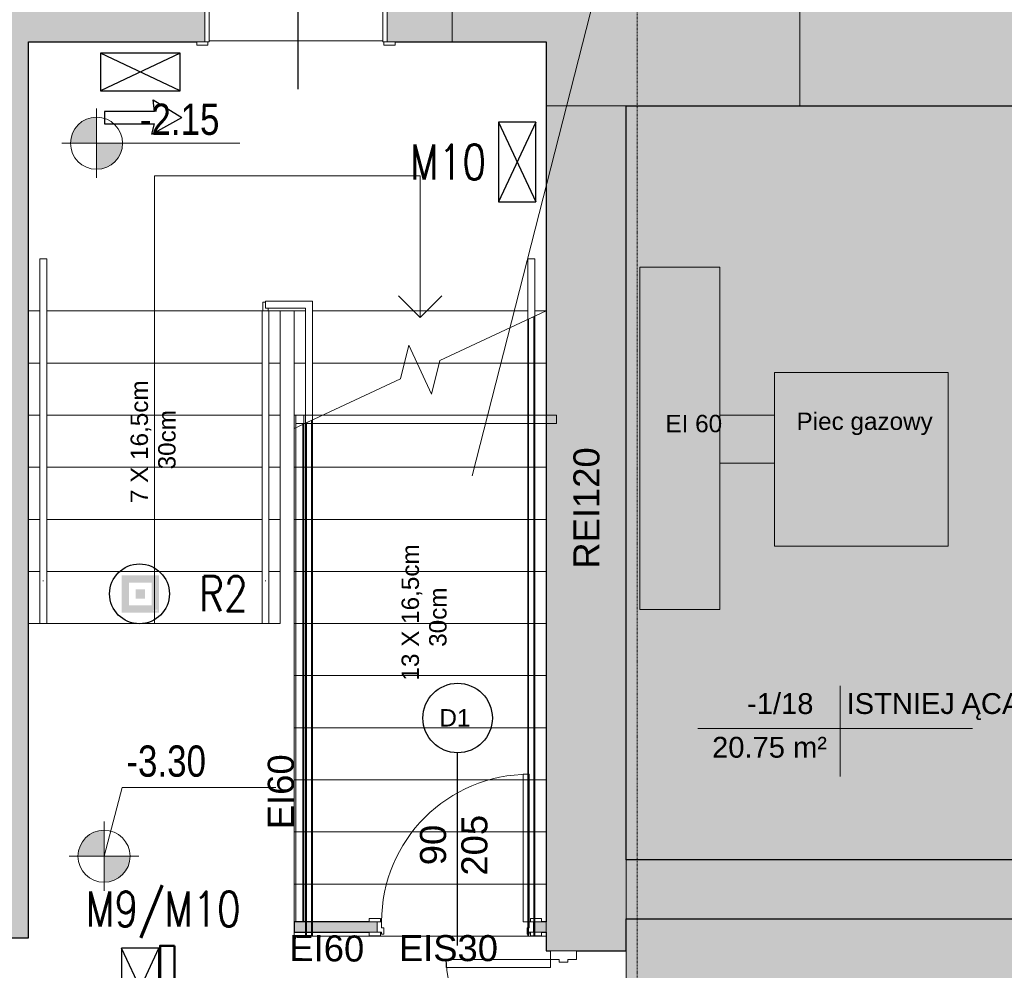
# Model space of a CAD drawing. Header units: centimetres. Extents: x 14504 to 44111, y -18976 to -7683.
# Tile 20 of 141: x 16492 to 17058, y -13295 to -12747. Entities that reach past the tile are written whole.
import ezdxf

# ---------------------------------------------------------------- set-up
doc = ezdxf.new("R2010")
doc.units = ezdxf.units.CM
doc.linetypes.add('Aligning Line 1_8_', pattern=[0.635, 0.3175, -0.3175])
doc.linetypes.add('Ponad', pattern=[0.396875, 0.238125, -0.15875])
for name, color, linetype, lineweight in [('A-AREA', 32, 'Continuous', 9), ('A-AREA-IDEN', 4, 'Continuous', 9), ('A-DETL', 6, 'Continuous', 9), ('A-DETL-GENF', 92, 'Continuous', 9), ('A-DETL-MEDM', 33, 'Continuous', 25), ('A-DETL-THIN', 151, 'Continuous', 9), ('A-DOOR', 31, 'Continuous', 9), ('A-DOOR-FRAM', 31, 'Continuous', 18), ('A-FLOR-HRAL', 11, 'Continuous', 9), ('A-FLOR-HRAL-MBND', 5, 'Ponad', 9), ('A-WALL', 4, 'Continuous', 9), ('A-WALL-PATT', 111, 'Continuous', 25), ('G-ANNO-DIMS', 111, 'Continuous', 9), ('G-ANNO-TEXT', 8, 'Continuous', 9), ('IE inst', 1, 'Continuous', 50), ('S-STRS', 31, 'Continuous', 9), ('S-STRS-ANNO', 31, 'Continuous', 9), ('S-STRS-MBND', 31, 'Ponad', 9)]:
    doc.layers.add(name, color=color, linetype=linetype, lineweight=lineweight)
doc.layers.add('IE SChem', color=7, linetype='Continuous')
doc.styles.add('Arial_1', font='arial.ttf', dxfattribs={"height": 12})
doc.styles.add('Arial_3', font='arial.ttf', dxfattribs={"width": 0.8, "height": 18})
doc.styles.add('Arial_4', font='arial.ttf', dxfattribs={"height": 10})
doc.styles.add('Arial_5', font='arial.ttf', dxfattribs={"height": 15})
doc.styles.get("Standard").update_dxf_attribs({"font": 'romans.shx', "width": 0.8, "height": 20})

# ---------------------------------------------------------------- blocks, each defined once
blk = doc.blocks.new('Drzwi-korytarz-niesymetryczne-wpuszczane - 1500 x 2100mm-592004-1_Poziom piwnicy')
at = {"layer": 'A-DOOR', "color": 84, "lineweight": 18}
for p, q in [((-75, 21.135), (-75, 111.135)), ((-75, 111.135), (-70.5, 111.135)), ((-70.5, 111.135), (-70.5, 21.135)), ((75, 81.135), (70.5, 81.135)), ((70.5, 81.135), (70.5, 21.135)), ((75, 21.135), (75, 81.135)), ((-70.5, 21.135), (-75, 21.135)), ((70.5, 21.135), (75, 21.135))]:
    blk.add_line(p, q, dxfattribs=at)
at = {"layer": 'A-DOOR', "color": 94}
for centre, radius, start, end in [((-75, 21.135), 90, 0, 90), ((75, 21.135), 60, 90, 180)]:
    blk.add_arc(centre, radius, start, end, dxfattribs=at)
at = {"layer": 'A-DOOR-FRAM', "color": 84}
for p, q in [((-75, 21.135), (-80, 21.135)), ((-80, 21.135), (-80, 6.135)), ((-75, 16.15875), (-75, 21.135)), ((75, 21.135), (75, 16.15875)), ((80, 21.135), (75, 21.135)), ((80, 6.135), (80, 21.135)), ((-73.4125, 16.15875), (-75, 16.15875)), ((-73.4125, 11.05625), (-73.4125, 16.15875)), ((75, 16.15875), (73.4125, 16.15875)), ((73.4125, 16.15875), (73.4125, 11.05625)), ((-80, 6.135), (-75, 6.135)), ((-75, 6.135), (-75, 11.05625)), ((-75, 11.05625), (-73.4125, 11.05625)), ((73.4125, 11.05625), (75, 11.05625)), ((75, 11.05625), (75, 6.135)), ((75, 6.135), (80, 6.135))]:
    blk.add_line(p, q, dxfattribs=at)
blk = doc.blocks.new('Drzwi-wewnętrzne-jednoskrzydłowe-dwupanelowe-drewniane - 900 x 2100mm-V5-1_Poziom piwnicy')
at = {"layer": 'A-DOOR', "color": 84, "lineweight": 18}
for p, q in [((42.5, 87.68), (39, 87.68)), ((39, 87.68), (39, 2.68)), ((42.5, 2.68), (42.5, 87.68)), ((39, 2.68), (42.5, 2.68))]:
    blk.add_line(p, q, dxfattribs=at)
at = {"layer": 'A-DOOR', "color": 94}
for p, q in [((-43.14, 4.68), (-49.64, 4.68)), ((-49.64, 4.68), (-49.64, 2.68)), ((-49.64, 2.68), (-43.14, 2.68)), ((-43.14, 2.68), (-43.14, 4.68)), ((49.63, 4.68), (43.13, 4.68)), ((43.13, 4.68), (43.13, 2.68)), ((43.13, 2.68), (49.63, 2.68)), ((49.63, 2.68), (49.63, 4.68)), ((-43.14, -3.32), (-49.64, -3.32)), ((-49.64, -3.32), (-49.64, -5.32)), ((-49.64, -5.32), (-43.14, -5.32)), ((-43.14, -5.32), (-43.14, -3.32)), ((49.63, -3.32), (43.13, -3.32)), ((43.13, -3.32), (43.13, -5.32)), ((43.13, -5.32), (49.63, -5.32)), ((49.63, -5.32), (49.63, -3.32))]:
    blk.add_line(p, q, dxfattribs=at)
blk.add_arc((42.5, 2.68), 85, 90, 180, dxfattribs=at)
at = {"layer": 'A-DOOR-FRAM', "color": 84}
for p, q in [((-42.5, 2.68), (-45, 2.68)), ((-45, 2.68), (-45, -3.32)), ((-42.5, -0.82), (-42.5, 2.68)), ((42.5, 2.68), (42.5, -0.82)), ((45, 2.68), (42.5, 2.68)), ((45, -3.32), (45, 2.68)), ((-45, -3.32), (-42.5, -3.32)), ((-41.23, -0.82), (-42.5, -0.82)), ((-42.5, -3.32), (-42.5, -4.31)), ((-42.5, -4.31), (-41.23, -4.31)), ((-41.23, -4.31), (-41.23, -0.82)), ((42.5, -0.82), (41.23, -0.82)), ((41.23, -0.82), (41.23, -4.31)), ((41.23, -4.31), (42.5, -4.31)), ((42.5, -4.31), (42.5, -3.32)), ((42.5, -3.32), (45, -3.32))]:
    blk.add_line(p, q, dxfattribs=at)
blk = doc.blocks.new('Drzwi-wewnętrzne-jednoskrzydłowe-dwupanelowe-drewniane - 1000 x 2100mm-709013-1_Poziom piwnicy')
at = {"layer": 'A-DOOR', "color": 94}
for p, q in [((-57.135, 36.3175), (-50.635, 36.3175)), ((-57.135, 34.3175), (-57.135, 36.3175)), ((-50.635, 34.3175), (-57.135, 34.3175)), ((-50.635, 36.3175), (-50.635, 34.3175)), ((50.635, 36.3175), (57.135, 36.3175)), ((50.635, 34.3175), (50.635, 36.3175)), ((57.135, 34.3175), (50.635, 34.3175)), ((57.135, 36.3175), (57.135, 34.3175)), ((-57.135, -33.6825), (-50.635, -33.6825)), ((-57.135, -35.6825), (-57.135, -33.6825)), ((-50.635, -33.6825), (-50.635, -35.6825)), ((50.635, -33.6825), (57.135, -33.6825)), ((50.635, -35.6825), (50.635, -33.6825)), ((57.135, -33.6825), (57.135, -35.6825)), ((-50.635, -35.6825), (-57.135, -35.6825)), ((57.135, -35.6825), (50.635, -35.6825))]:
    blk.add_line(p, q, dxfattribs=at)
at = {"layer": 'A-DOOR', "color": 84, "lineweight": 18}
for p, q in [((46.5, -33.6825), (50, -33.6825)), ((46.5, -133.6825), (46.5, -33.6825)), ((50, -33.6825), (50, -133.6825)), ((50, -133.6825), (46.5, -133.6825))]:
    blk.add_line(p, q, dxfattribs=at)
at = {"layer": 'A-DOOR', "color": 94}
blk.add_arc((50, -33.6825), 100, 180, 270, dxfattribs=at)
at = {"layer": 'A-DOOR-FRAM', "color": 84}
for p, q in [((-52.5, 34.3175), (-50, 34.3175)), ((-52.5, -33.6825), (-52.5, 34.3175)), ((-50, 34.3175), (-50, -26.69)), ((50, 34.3175), (52.5, 34.3175)), ((50, -26.69), (50, 34.3175)), ((52.5, 34.3175), (52.5, -33.6825)), ((-50, -26.69), (-48.73, -26.69)), ((-48.73, -26.69), (-48.73, -30.1825)), ((48.73, -26.69), (50, -26.69)), ((48.73, -30.1825), (48.73, -26.69)), ((-50, -33.6825), (-52.5, -33.6825)), ((-50, -30.1825), (-50, -33.6825)), ((-48.73, -30.1825), (-50, -30.1825)), ((50, -30.1825), (48.73, -30.1825)), ((50, -33.6825), (50, -30.1825)), ((52.5, -33.6825), (50, -33.6825))]:
    blk.add_line(p, q, dxfattribs=at)
blk = doc.blocks.new('Poręcz - Poręcz-704087-1_Poziom piwnicy')
at = {"layer": 'A-FLOR-HRAL'}
for p, q in [((16631.58, -9030.67), (16633.08, -9030.67)), ((16631.58, -9035.71), (16631.58, -9030.67)), ((16634.58, -9035.71), (16634.58, -9034.17))]:
    blk.add_line(p, q, dxfattribs=at)
at = {"layer": 'A-FLOR-HRAL-MBND'}
for p, q in [((16656.66, -9100.05), (16656.66, -9395.71)), ((16656.66, -9100.05), (16656.66, -9395.71)), ((16656.66, -9100.05), (16656.66, -9395.71)), ((16656.66, -9100.05), (16656.66, -9395.71)), ((16659.66, -9098.65), (16659.66, -9395.71)), ((16659.66, -9098.65), (16659.66, -9395.71)), ((16659.66, -9098.65), (16659.66, -9395.71)), ((16659.66, -9098.65), (16659.66, -9395.71)), ((16659.66, -9395.71), (16656.66, -9395.71)), ((16659.66, -9395.71), (16656.66, -9395.71)), ((16659.66, -9395.71), (16656.66, -9395.71)), ((16659.66, -9395.71), (16656.66, -9395.71))]:
    blk.add_line(p, q, dxfattribs=at)
blk = doc.blocks.new('Poręcz - Poręcz-704091-1_Poziom piwnicy')
at = {"layer": 'A-FLOR-HRAL-MBND'}
for p, q in [((16784.58, -9040.4), (16784.58, -9395.71)), ((16784.58, -9040.4), (16784.58, -9395.71)), ((16784.58, -9040.4), (16784.58, -9395.71)), ((16784.58, -9040.4), (16784.58, -9395.71)), ((16787.58, -9039), (16787.58, -9395.71)), ((16787.58, -9039), (16787.58, -9395.71)), ((16787.58, -9039), (16787.58, -9395.71)), ((16787.58, -9039), (16787.58, -9395.71)), ((16787.58, -9395.71), (16784.58, -9395.71)), ((16787.58, -9395.71), (16784.58, -9395.71)), ((16787.58, -9395.71), (16784.58, -9395.71)), ((16787.58, -9395.71), (16784.58, -9395.71))]:
    blk.add_line(p, q, dxfattribs=at)
blk = doc.blocks.new('Typ poręczy górnej - Górna poręcz_wewnętrzny_-704103-1_Poziom piwnicy')
at = {"layer": 'A-FLOR-HRAL'}
for p, q in [((16631.08, -9187.02), (16631.08, -9215.71)), ((16635.08, -9215.71), (16635.08, -9187.02)), ((16632.87, -9191.15), (16633.29, -9191.15))]:
    blk.add_line(p, q, dxfattribs=at)
at = {"layer": 'A-FLOR-HRAL', "flags": 128}
blk.add_lwpolyline([(16633.29, -9215.71), (16633.08, -9215.71), (16632.88, -9215.71)], dxfattribs=at)
blk = doc.blocks.new('Typ poręczy górnej - Górna poręcz_wewnętrzny_-V6-1_Poziom piwnicy')
at = {"layer": 'A-FLOR-HRAL'}
for p, q in [((16633.08, -9030.17), (16633.08, -9034.17)), ((16633.08, -9030.17), (16660.16, -9030.17)), ((16633.08, -9034.17), (16656.16, -9034.17)), ((16656.16, -9034.17), (16656.16, -9100.28)), ((16660.16, -9030.17), (16660.16, -9098.41)), ((16631.08, -9035.71), (16635.08, -9035.71)), ((16631.08, -9215.71), (16631.08, -9035.71)), ((16635.08, -9215.71), (16635.08, -9035.71)), ((16656.16, -9100.28), (16660.16, -9098.41)), ((16631.08, -9215.71), (16635.08, -9215.71))]:
    blk.add_line(p, q, dxfattribs=at)
at = {"layer": 'A-FLOR-HRAL', "linetype": 'Ponad'}
for p, q in [((16656.16, -9100.28), (16656.16, -9395.71)), ((16660.16, -9098.41), (16660.16, -9395.71)), ((16660.16, -9395.71), (16656.16, -9395.71))]:
    blk.add_line(p, q, dxfattribs=at)
blk = doc.blocks.new('Typ poręczy górnej - Górna poręcz_wewnętrzny_-704117-1_Poziom piwnicy')
at = {"layer": 'A-FLOR-HRAL'}
for p, q in [((16788.08, -9005.71), (16784.08, -9005.71)), ((16784.08, -9005.71), (16784.08, -9040.63)), ((16788.08, -9005.71), (16788.08, -9038.76)), ((16784.08, -9040.63), (16788.08, -9038.76))]:
    blk.add_line(p, q, dxfattribs=at)
at = {"layer": 'A-FLOR-HRAL', "linetype": 'Ponad'}
for p, q in [((16788.08, -9038.76), (16788.08, -9395.71)), ((16784.08, -9040.63), (16784.08, -9395.71)), ((16788.08, -9395.71), (16784.08, -9395.71))]:
    blk.add_line(p, q, dxfattribs=at)
blk = doc.blocks.new('Typ poręczy górnej - Górna poręcz_wewnętrzny_-705044-1_Poziom piwnicy')
at = {"layer": 'A-FLOR-HRAL'}
for p, q in [((16503.16, -9187.02), (16503.16, -9215.71)), ((16507.16, -9215.71), (16507.16, -9187.02)), ((16504.95, -9191.15), (16505.37, -9191.15))]:
    blk.add_line(p, q, dxfattribs=at)
at = {"layer": 'A-FLOR-HRAL', "flags": 128}
blk.add_lwpolyline([(16505.37, -9215.71), (16505.16, -9215.71), (16504.96, -9215.71)], dxfattribs=at)
blk = doc.blocks.new('Typ poręczy górnej - Górna poręcz_wewnętrzny_-V7-1_Poziom piwnicy')
at = {"layer": 'A-FLOR-HRAL'}
for p, q in [((16503.16, -9005.71), (16507.16, -9005.71)), ((16503.16, -9035.71), (16503.16, -9005.71)), ((16507.16, -9035.71), (16507.16, -9005.71)), ((16503.16, -9215.71), (16503.16, -9035.71)), ((16507.16, -9215.71), (16507.16, -9035.71)), ((16503.16, -9215.71), (16507.16, -9215.71))]:
    blk.add_line(p, q, dxfattribs=at)
blk = doc.blocks.new('Etyk_pom_1_mala - Etyk_pom_1_mala-219433-1_Poziom piwnicy')
at = {"layer": 'A-AREA-IDEN'}
for p, q in [((-0.0958, 0.1444), (-0.0958, -0.3781)), ((-0.9154, -0.1015), (0.6661, -0.1015))]:
    blk.add_line(p, q, dxfattribs=at)
blk = doc.blocks.new('lla')
at = {"layer": 'IE inst', "lineweight": -3}
h = blk.add_hatch(color=256, dxfattribs=at)
h.paths.add_polyline_path([(98856.5, 98704.1), (98641.3, 98704.1), (98641.3, 98488.9), (98856.5, 98488.9)])
h.paths.add_polyline_path([(98813.5, 98531.9), (98684.4, 98531.9), (98684.4, 98661), (98813.5, 98661)], flags=16)
h.paths.add_polyline_path([(98776, 98623.6), (98776, 98569.4), (98721.8, 98569.4), (98721.8, 98623.6)], flags=0)
h.paths.add_polyline_path([(98825.1, 98507.1), (98827.9, 98507.1), (98829.3, 98505.8), (98829.3, 98501.8), (98828.3, 98500.8), (98825.2, 98500.8), (98824.2, 98502), (98824.2, 98503.7), (98825.2, 98504.7), (98827.6, 98504.7), (98827.6, 98503.8), (98825.6, 98503.8), (98825.1, 98503.3), (98825.1, 98502.3), (98825.6, 98501.7), (98828, 98501.7), (98828.4, 98502.1), (98828.4, 98505.4), (98827.6, 98506.2), (98825.1, 98506.2)], flags=16)
h.paths.add_polyline_path([(98830.7, 98507.1), (98831.5, 98507.1), (98831.5, 98502.1), (98832, 98501.7), (98833.4, 98501.7), (98833.9, 98502.2), (98833.9, 98507.1), (98834.8, 98507.1), (98834.8, 98502.2), (98835.3, 98501.7), (98836.7, 98501.7), (98837.1, 98502.1), (98837.1, 98507.1), (98838, 98507.1), (98838, 98501.8), (98837, 98500.8), (98835, 98500.8), (98834.3, 98501.4), (98833.7, 98500.8), (98831.6, 98500.8), (98830.7, 98501.8)], flags=16)
h.paths.add_polyline_path([(98840.7, 98507.1), (98843.6, 98507.1), (98844.7, 98506), (98844.7, 98504.5), (98843.6, 98503.4), (98841, 98503.4), (98841, 98504.3), (98843.2, 98504.3), (98843.8, 98504.8), (98843.8, 98505.6), (98843.2, 98506.2), (98841, 98506.2), (98840.2, 98505.4), (98840.2, 98502.5), (98841, 98501.7), (98843.7, 98501.7), (98845.7, 98503.7), (98845.2, 98504.3), (98845.2, 98505.5), (98846.3, 98504.4), (98848.2, 98506.2), (98847.2, 98506.2), (98847.2, 98507.1), (98849.7, 98507.1), (98849.7, 98504.7), (98848.8, 98504.7), (98848.8, 98505.6), (98846.9, 98503.7), (98849.8, 98500.8), (98848.6, 98500.8), (98846.3, 98503.1), (98844, 98500.8), (98840.7, 98500.8), (98839.3, 98502.2), (98839.3, 98505.8)], flags=16)
h.paths.add_polyline_path([(98824.2, 98499.1), (98825.3, 98499.1), (98825.3, 98498.9), (98824.4, 98498.9), (98824.4, 98498.4), (98825.2, 98498.4), (98825.2, 98498.2), (98824.4, 98498.2), (98824.4, 98497.7), (98825.3, 98497.7), (98825.3, 98497.5), (98824.2, 98497.5)], flags=16)
h.paths.add_polyline_path([(98825.7, 98499.1), (98825.9, 98499.1), (98826.4, 98498.2), (98827, 98499.1), (98827.2, 98499.1), (98827.2, 98497.5), (98827, 98497.5), (98827, 98498.8), (98826.4, 98497.9), (98825.9, 98498.8), (98825.9, 98497.5), (98825.7, 98497.5)], flags=16)
h.paths.add_polyline_path([(98827.6, 98499.1), (98828.7, 98499.1), (98828.7, 98498.9), (98827.7, 98498.9), (98827.7, 98498.4), (98828.6, 98498.4), (98828.6, 98498.2), (98827.7, 98498.2), (98827.7, 98497.7), (98828.7, 98497.7), (98828.7, 98497.5), (98827.6, 98497.5)], flags=16)
h.paths.add_polyline_path([(98829.9, 98498.1), (98829.9, 98498.1), (98829.9, 98498.1)], flags=16)
h.paths.add_polyline_path([(98829.2, 98498.9), (98829.8, 98498.9), (98830, 98498.8), (98830.2, 98498.6), (98830.1, 98498.5), (98830.1, 98498.4), (98830, 98498.3), (98829.9, 98498.3), (98829.7, 98498.3), (98829.2, 98498.3)], flags=16)
h.paths.add_polyline_path([(98830.8, 98498.6), (98830.8, 98498.6), (98830.8, 98498.6)], flags=16)
h.paths.add_polyline_path([(98832.3, 98499.1), (98833.4, 98499.1), (98833.4, 98498.9), (98832.5, 98498.9), (98832.5, 98498.4), (98833.3, 98498.4), (98833.3, 98498.2), (98832.5, 98498.2), (98832.5, 98497.7), (98833.4, 98497.7), (98833.4, 98497.5), (98832.3, 98497.5)], flags=16)
h.paths.add_polyline_path([(98833.8, 98499.1), (98834, 98499.1), (98834.9, 98497.8), (98834.9, 98499.1), (98835.1, 98499.1), (98835.1, 98497.5), (98835, 98497.5), (98834, 98498.8), (98834, 98497.5), (98833.8, 98497.5)], flags=16)
h.paths.add_polyline_path([(98835.7, 98498.7), (98835.7, 98498.7), (98835.7, 98498.7)], flags=16)
h.paths.add_polyline_path([(98836.9, 98499.1), (98837.1, 98499.1), (98837.6, 98498.3), (98838.1, 98499.1), (98838.3, 98499.1), (98837.7, 98498.1), (98837.7, 98497.5), (98837.5, 98497.5), (98837.5, 98498.1)], flags=16)
h.paths.add_polyline_path([(98839.4, 98499.1), (98839.6, 98499.1), (98839.6, 98497.7), (98840.5, 98497.7), (98840.5, 98497.5), (98839.4, 98497.5)], flags=16)
h.paths.add_polyline_path([(98840.8, 98499.1), (98841, 98499.1), (98841, 98497.5), (98840.8, 98497.5)], flags=16)
h.paths.add_polyline_path([(98841.5, 98498.6), (98841.5, 98498.6), (98841.5, 98498.6)], flags=16)
h.paths.add_polyline_path([(98843, 98499.1), (98843.2, 98499.1), (98843.2, 98498.4), (98844.1, 98498.4), (98844.1, 98499.1), (98844.2, 98499.1), (98844.2, 98497.5), (98844.1, 98497.5), (98844.1, 98498.2), (98843.2, 98498.2), (98843.2, 98497.5), (98843, 98497.5)], flags=16)
h.paths.add_polyline_path([(98844.5, 98499.1), (98845.7, 98499.1), (98845.7, 98498.9), (98845.2, 98498.9), (98845.2, 98497.5), (98845, 98497.5), (98845, 98498.9), (98844.5, 98498.9)], flags=16)
h.paths.add_polyline_path([(98846.1, 98499.1), (98846.3, 98499.1), (98846.3, 98497.5), (98846.1, 98497.5)], flags=16)
h.paths.add_polyline_path([(98846.6, 98499.1), (98846.8, 98499.1), (98847.8, 98497.8), (98847.8, 98499.1), (98848, 98499.1), (98848, 98497.5), (98847.8, 98497.5), (98846.8, 98498.8), (98846.8, 98497.5), (98846.6, 98497.5)], flags=16)
blk.add_circle((98744.1, 98597.4), 172.1, dxfattribs=at)
blk = doc.blocks.new('ll3')
at = {"layer": 'IE inst', "lineweight": -3}
for p, q in [((102855.7, 98396, 0), (102398.5, 98611.2, 0)), ((102855.7, 98611.2, 0), (102398.5, 98396, 0)), ((102398.5, 98611.2, 0), (102398.5, 98396, 0)), ((102855.7, 98611.2, 0), (102398.5, 98611.2, 0)), ((102855.7, 98396, 0), (102855.7, 98611.2, 0)), ((102398.5, 98396, 0), (102855.7, 98396, 0))]:
    blk.add_line(p, q, dxfattribs=at)
at = {"layer": 'IE inst'}
blk.add_lwpolyline([(102384.1, 98700.9), (102860.9, 98700.9), (102860.9, 98617.1), (102384.1, 98617.1)], close=True, dxfattribs=at)
blk = doc.blocks.new('STR')
at = {"layer": 'IE inst', "lineweight": -3}
for p, q in [((40060.9, 91249.9), (40232.7, 91154.9)), ((40060.9, 91249.9), (40076, 91190.4)), ((40068.1, 91052.8), (40232.7, 91154.9)), ((40076, 91120), (40068.1, 91052.8))]:
    blk.add_line(p, q, dxfattribs=at)
blk.add_lwpolyline([(40076, 91120), (39787.7, 91120), (39787.7, 91190.4), (40076, 91190.4)], dxfattribs=at)

msp = doc.modelspace()

# ---------------------------------------------------------------- hatches: boundary and pattern name
at = {"layer": 'A-DETL-GENF', "transparency": 33554508}
msp.add_hatch(color=1, dxfattribs=at).paths.add_polyline_path([(16824, -12797), (16940.62, -12797), (16940.62, -12722), (16840.62, -12722), (16840.62, -12692), (16740.62, -12692), (16740.62, -12760), (16794.62, -12760), (16794.62, -12797)])
h = msp.add_hatch(color=9, dxfattribs=at)
h.paths.add_polyline_path([(16346.98, -14219.78), (16840.62, -14219.78), (16840.62, -13722.78), (17026.72, -13722.78), (17026.72, -13716.78), (16840.62, -13716.78), (16840.62, -13705), (16794.62, -13705), (16794.62, -13816.78), (16762.17, -13816.78), (16762.17, -13872.78), (16794.62, -13872.78), (16794.62, -14030.64), (16800.76, -14030.64), (16800.76, -14032.64), (16796.12, -14032.64), (16796.12, -14038.64), (16800.76, -14038.64), (16800.76, -14040.64), (16794.62, -14040.64), (16794.62, -14201.78), (16636.62, -14201.78), (16636.62, -14038.64), (16706.12, -14038.64), (16706.12, -14032.64), (16636.62, -14032.64), (16636.62, -14025.5), (16630.62, -14025.5), (16630.62, -14128), (16588.62, -14128), (16588.62, -14201.78), (16433.62, -14201.78), (16433.62, -14128), (16385.62, -14128), (16385.62, -14201.78), (16239.62, -14201.78), (16239.62, -14187), (16193.62, -14187), (16193.62, -14219.78), (16341.59, -14219.78)])
h.paths.add_polyline_path([(17328.62, -14219.78), (17368.62, -14219.78), (17368.62, -13722.78), (17523.72, -13722.78), (17523.72, -13716.78), (17368.62, -13716.78), (17368.62, -13513), (17518.72, -13513), (17518.72, -13460), (17181.72, -13460), (17181.72, -13513), (17328.62, -13513), (17328.62, -13716.78), (17176.72, -13716.78), (17176.72, -13722.78), (17328.62, -13722.78), (17328.62, -14035.39)])
h.paths.add_polyline_path([(16239.62, -14087), (16239.62, -13872.78), (16385.62, -13872.78), (16385.62, -13933), (16433.62, -13933), (16433.62, -13872.78), (16588.62, -13872.78), (16588.62, -13933), (16628.62, -13933), (16628.62, -13930.87), (16630.62, -13930.87), (16630.62, -13935.5), (16636.62, -13935.5), (16636.62, -13872.78), (16662.17, -13872.78), (16662.17, -13816.78), (16239.62, -13816.78), (16239.62, -13705), (16193.62, -13705), (16193.62, -14087), (16236.12, -14087)])
h.paths.add_polyline_path([(15669.62, -13881), (15669.62, -13505), (15820.62, -13505), (15820.62, -13460), (15537.62, -13460), (15537.62, -13505), (15657.62, -13505), (15657.62, -13869), (15407.62, -13869), (15407.62, -13505), (15437.62, -13505), (15437.62, -13460), (15365.62, -13460), (15365.62, -13505), (15395.62, -13505), (15395.62, -13869), (15195.62, -13869), (15195.62, -13881), (15657.62, -13881)])
h.paths.add_polyline_path([(17843.41, -13722.78), (17845.62, -13722.78), (17845.62, -13716.78), (17673.72, -13716.78), (17673.72, -13722.78)])
h.paths.add_polyline_path([(16840.62, -13560), (16840.62, -13513), (17021.72, -13513), (17021.72, -13460), (16840.62, -13460), (16840.62, -13479.53), (16794.62, -13479.53), (16794.62, -13560), (16824.62, -13560)])
h.paths.add_polyline_path([(16193.62, -13560), (16239.62, -13560), (16239.62, -13479.53), (16193.62, -13479.53), (16193.62, -13460), (15920.62, -13460), (15920.62, -13505), (16193.62, -13505), (16193.62, -13552.02)])
h.paths.add_polyline_path([(17696.43, -13513), (17845.62, -13513), (17845.62, -13460), (17678.72, -13460), (17678.72, -13513)])
h.paths.add_polyline_path([(15260.99, -13505), (15265.62, -13505), (15265.62, -13460), (15195.62, -13460), (15195.62, -13505), (15242.26, -13505)])
h.paths.add_polyline_path([(17700.62, -13265), (17845.62, -13265), (17845.62, -13231), (17716.62, -13231), (17716.62, -13081), (17740.12, -13081), (17740.12, -13075), (17705.86, -13075), (17705.86, -13081), (17710.62, -13081), (17710.62, -13231), (17700.62, -13231), (17700.62, -13261.5)])
h.paths.add_polyline_path([(17610.62, -13265), (17610.62, -13231), (17368.62, -13231), (17368.62, -13202), (17318.62, -13202), (17318.62, -13231), (16840.62, -13231), (16840.62, -13265), (17605.99, -13265)])
h.paths.add_polyline_path([(16193.62, -13265), (16193.62, -13231), (16133.62, -13231), (16133.62, -13265), (16138.26, -13265)])
h.paths.add_polyline_path([(15953.62, -13265), (16033.62, -13265), (16033.62, -13231), (15971.62, -13231), (15971.62, -13120), (16002.62, -13120), (16002.62, -13054), (16029.62, -13054), (16029.62, -13048), (16002.62, -13048), (16002.62, -12950), (16007.62, -12950), (16007.62, -12944), (16002.62, -12944), (16002.62, -12797), (15996.62, -12797), (15996.62, -13114), (15951.12, -13114), (15951.12, -13120), (15965.62, -13120), (15965.62, -13231), (15953.62, -13231), (15953.62, -13261.5)])
h.paths.add_polyline_path([(15848.99, -13265), (15853.62, -13265), (15853.62, -13231), (15844.62, -13231), (15844.62, -13226), (15838.62, -13226), (15838.62, -13231), (15658.62, -13231), (15658.62, -13120), (15749.12, -13120), (15749.12, -13114), (15658.62, -13114), (15658.62, -13036), (15838.62, -13036), (15838.62, -13112), (15838.76, -13112), (15838.76, -13114), (15834.12, -13114), (15834.12, -13120), (15838.76, -13120), (15838.76, -13122), (15838.62, -13122), (15838.62, -13126), (15844.62, -13126), (15844.62, -13120), (15851.12, -13120), (15851.12, -13114), (15844.62, -13114), (15844.62, -13030), (15658.62, -13030), (15658.62, -12797), (15648.62, -12797), (15648.62, -13030), (15601.62, -13030), (15601.62, -13036), (15648.62, -13036), (15648.62, -13231), (15601.62, -13231), (15601.62, -13265), (15681.99, -13265)])
h.paths.add_polyline_path([(15365.62, -13265), (15501.62, -13265), (15501.62, -13231), (15438.62, -13231), (15438.62, -13036), (15501.62, -13036), (15501.62, -13030), (15438.62, -13030), (15438.62, -12797), (15420.62, -12797), (15420.62, -13231), (15365.62, -13231), (15365.62, -13261.5)])
h.paths.add_polyline_path([(15242.26, -13265), (15265.62, -13265), (15265.62, -13231), (15195.62, -13231), (15195.62, -13265)])
h.paths.add_polyline_path([(17365.12, -13102), (17368.62, -13102), (17368.62, -13087), (17478.62, -13087), (17478.62, -13081), (17368.62, -13081), (17368.62, -12797), (17318.62, -12797), (17318.62, -13102), (17361.63, -13102)])
h.paths.add_polyline_path([(17573.26, -13087), (17601.12, -13087), (17601.23, -13081), (17605.86, -13081), (17605.86, -13075), (17601.12, -13075), (17601.12, -12797), (17595.12, -12797), (17595.12, -13081), (17568.62, -13081), (17568.62, -13087)])
h.paths.add_polyline_path([(17829.76, -13081), (17845.62, -13081), (17845.62, -13075), (17825.12, -13075), (17825.12, -13081)])
h.paths.add_polyline_path([(16129.62, -13054), (16193.62, -13054), (16193.62, -13048), (16129.62, -13048), (16129.62, -13050.5)])
h.paths.add_polyline_path([(16103.62, -12950), (16103.62, -12797), (16097.62, -12797), (16097.62, -12944), (16092.62, -12944), (16092.62, -12950), (16097.62, -12950)])
h = msp.add_hatch(color=9, dxfattribs=at)
h.paths.add_polyline_path([(17490.62, -14219.78), (17845.62, -14219.78), (17845.62, -13722.78), (17673.72, -13722.78), (17673.72, -13716.78), (17845.62, -13716.78), (17845.62, -13513), (17678.72, -13513), (17678.72, -13460), (17845.62, -13460), (17845.62, -13265), (17700.62, -13265), (17700.62, -13231), (17710.62, -13231), (17710.62, -13081), (17705.86, -13081), (17705.86, -13075), (17740.12, -13075), (17740.12, -13081), (17716.62, -13081), (17716.62, -13231), (17845.62, -13231), (17845.62, -13081), (17825.12, -13081), (17825.12, -13075), (17845.62, -13075), (17845.62, -12797), (17601.12, -12797), (17601.23, -13075), (17605.86, -13075), (17605.86, -13081), (17601.12, -13081), (17601.12, -13087), (17568.62, -13087), (17568.62, -13081), (17595.12, -13081), (17595.12, -12797), (17368.62, -12797), (17368.62, -13081), (17478.62, -13081), (17478.62, -13087), (17368.62, -13087), (17368.62, -13102), (17318.62, -13102), (17318.62, -12797), (16840.62, -12797), (16840.62, -13231), (17318.62, -13231), (17318.62, -13202), (17368.62, -13202), (17368.62, -13231), (17610.62, -13231), (17610.62, -13265), (16840.62, -13265), (16840.62, -13460), (17021.72, -13460), (17021.72, -13513), (16840.62, -13513), (16840.62, -13560), (16794.62, -13560), (16794.62, -13479.53), (16239.62, -13479.53), (16239.62, -13560), (16193.62, -13560), (16193.62, -13505), (15920.62, -13505), (15920.62, -13460), (16193.62, -13460), (16193.62, -13265), (16133.62, -13265), (16133.62, -13231), (16193.62, -13231), (16193.62, -13054), (16129.62, -13054), (16129.62, -13048), (16193.62, -13048), (16193.62, -12797), (16103.62, -12797), (16103.62, -12950), (16092.62, -12950), (16092.62, -12944), (16097.62, -12944), (16097.62, -12797), (16002.62, -12797), (16002.62, -12944), (16007.62, -12944), (16007.62, -12950), (16002.62, -12950), (16002.62, -13048), (16029.62, -13048), (16029.62, -13054), (16002.62, -13054), (16002.62, -13120), (15971.62, -13120), (15971.62, -13231), (16033.62, -13231), (16033.62, -13265), (15953.62, -13265), (15953.62, -13231), (15965.62, -13231), (15965.62, -13120), (15951.12, -13120), (15951.12, -13114), (15996.62, -13114), (15996.62, -12797), (15658.62, -12797), (15658.62, -13030), (15844.62, -13030), (15844.62, -13114), (15851.12, -13114), (15851.12, -13120), (15844.62, -13120), (15844.62, -13126), (15838.62, -13126), (15838.62, -13122), (15838.76, -13122), (15838.76, -13120), (15834.12, -13120), (15834.12, -13114), (15838.76, -13114), (15838.76, -13112), (15838.62, -13112), (15838.62, -13036), (15658.62, -13036), (15658.62, -13114), (15749.12, -13114), (15749.12, -13120), (15658.62, -13120), (15658.62, -13231), (15838.62, -13231), (15838.62, -13226), (15844.62, -13226), (15844.62, -13231), (15853.62, -13231), (15853.62, -13265), (15601.62, -13265), (15601.62, -13231), (15648.62, -13231), (15648.62, -13036), (15601.62, -13036), (15601.62, -13030), (15648.62, -13030), (15648.62, -12797), (15438.62, -12797), (15438.62, -13030), (15501.62, -13030), (15501.62, -13036), (15438.62, -13036), (15438.62, -13231), (15501.62, -13231), (15501.62, -13265), (15365.62, -13265), (15365.62, -13231), (15420.62, -13231), (15420.62, -12797), (15195.62, -12797), (15195.62, -13231), (15265.62, -13231), (15265.62, -13265), (15195.62, -13265), (15195.62, -13460), (15265.62, -13460), (15265.62, -13505), (15195.62, -13505), (15195.62, -13869), (15395.62, -13869), (15395.62, -13505), (15365.62, -13505), (15365.62, -13460), (15437.62, -13460), (15437.62, -13505), (15407.62, -13505), (15407.62, -13869), (15657.62, -13869), (15657.62, -13505), (15537.62, -13505), (15537.62, -13460), (15820.62, -13460), (15820.62, -13505), (15669.62, -13505), (15669.62, -13881), (15195.62, -13881), (15195.62, -14219.78), (16193.62, -14219.78), (16193.62, -14187), (16239.62, -14187), (16239.62, -14201.78), (16385.62, -14201.78), (16385.62, -14128), (16433.62, -14128), (16433.62, -14201.78), (16588.62, -14201.78), (16588.62, -14128), (16630.62, -14128), (16630.62, -14025.5), (16636.62, -14025.5), (16636.62, -14032.64), (16706.12, -14032.64), (16706.12, -14038.64), (16636.62, -14038.64), (16636.62, -14201.78), (16794.62, -14201.78), (16794.62, -14040.64), (16800.76, -14040.64), (16800.76, -14038.64), (16796.12, -14038.64), (16796.12, -14032.64), (16800.76, -14032.64), (16800.76, -14030.64), (16794.62, -14030.64), (16794.62, -13872.78), (16762.17, -13872.78), (16762.17, -13816.78), (16794.62, -13816.78), (16794.62, -13705), (16840.62, -13705), (16840.62, -13716.78), (17026.72, -13716.78), (17026.72, -13722.78), (16840.62, -13722.78), (16840.62, -14219.78), (17328.62, -14219.78), (17328.62, -13722.78), (17176.72, -13722.78), (17176.72, -13716.78), (17328.62, -13716.78), (17328.62, -13513), (17181.72, -13513), (17181.72, -13460), (17518.72, -13460), (17518.72, -13513), (17368.62, -13513), (17368.62, -13716.78), (17523.72, -13716.78), (17523.72, -13722.78), (17368.62, -13722.78), (17368.62, -14219.78), (17440.92, -14219.78)])
h.paths.add_polyline_path([(16193.62, -14087), (16193.62, -13705), (16239.62, -13705), (16239.62, -13816.78), (16662.17, -13816.78), (16662.17, -13872.78), (16636.62, -13872.78), (16636.62, -13935.5), (16630.62, -13935.5), (16630.62, -13930.87), (16628.62, -13930.87), (16628.62, -13933), (16588.62, -13933), (16588.62, -13872.78), (16433.62, -13872.78), (16433.62, -13933), (16385.62, -13933), (16385.62, -13872.78), (16239.62, -13872.78), (16239.62, -14087)])
at = {"layer": 'A-WALL-PATT', "lineweight": 9, "transparency": 33554610}
h = msp.add_hatch(color=256, dxfattribs=at)
h.paths.add_polyline_path([(16703.12, -12760), (16740.62, -12760), (16740.62, -12692), (16703.12, -12692), (16703.12, -12759.5)])
h.paths.add_polyline_path([(16404.26, -12760), (16598.12, -12760), (16598.12, -12692), (16399.62, -12692), (16399.62, -12760)])
h.paths.add_polyline_path([(16294.62, -12760), (16294.62, -12692), (16293.62, -12692), (16293.62, -12760)])
h = msp.add_hatch(color=256, dxfattribs=at)
h.paths.add_polyline_path([(17845.62, -12797), (17920.62, -12797), (17920.62, -12722), (17763.12, -12722), (17763.12, -12797), (17765.62, -12797)])
h.paths.add_polyline_path([(17565.62, -12797), (17618.12, -12797), (17618.12, -12722), (17565.62, -12722), (17565.62, -12748.43)])
h.paths.add_polyline_path([(17318.62, -12797), (17430.62, -12797), (17430.62, -12722), (17283.62, -12722), (17283.62, -12797)])
h.paths.add_polyline_path([(16940.62, -12797), (17148.62, -12797), (17148.62, -12722), (16940.62, -12722), (16940.62, -12772.65)])
msp.add_hatch(color=256, dxfattribs=at).paths.add_polyline_path([(16496.62, -13276), (16496.62, -12760), (16446.62, -12760), (16446.62, -13276)])
h = msp.add_hatch(color=256, dxfattribs=at)
h.paths.add_polyline_path([(16840.62, -14294.78), (16840.62, -14219.78), (16794.62, -14219.78), (16794.62, -14294.78), (16796.12, -14294.78)])
h.paths.add_polyline_path([(16800.11, -13479.53), (16840.62, -13479.53), (16840.62, -13443.46), (16794.62, -13443.46), (16794.62, -13479.53)])
h.paths.add_polyline_path([(16794.62, -13283.46), (16840.62, -13283.46), (16840.62, -12797), (16794.62, -12797), (16794.62, -13280.94)])
h = msp.add_hatch(color=256, dxfattribs=at)
h.paths.add_polyline_path([(16792.07, -13272.78), (16794.62, -13272.78), (16794.62, -13266.78), (16787.43, -13266.78), (16787.43, -13272.78)])
h.paths.add_polyline_path([(16649.62, -13272.78), (16697.43, -13272.78), (16697.43, -13266.78), (16649.62, -13266.78)])
at = {"layer": 'G-ANNO-DIMS'}
h = msp.add_hatch(color=256, dxfattribs=at)
edge = h.paths.add_edge_path()
edge.add_arc((16535.84, -12818.46), 15, 90, 180)
edge.add_line((16520.84, -12818.46), (16535.84, -12818.46))
edge.add_line((16535.84, -12818.46), (16535.84, -12803.46))
h = msp.add_hatch(color=256, dxfattribs=at)
edge = h.paths.add_edge_path()
edge.add_arc((16535.84, -12818.46), 15, 270, 360)
edge.add_line((16550.84, -12818.46), (16535.84, -12818.46))
edge.add_line((16535.84, -12818.46), (16535.84, -12833.46))
h = msp.add_hatch(color=256, dxfattribs=at)
edge = h.paths.add_edge_path()
edge.add_arc((16540.15, -13228.98), 15, 90, 180)
edge.add_line((16525.15, -13228.98), (16540.15, -13228.98))
edge.add_line((16540.15, -13228.98), (16540.15, -13213.98))
h = msp.add_hatch(color=256, dxfattribs=at)
edge = h.paths.add_edge_path()
edge.add_arc((16540.15, -13228.98), 15, 270, 360)
edge.add_line((16555.15, -13228.98), (16540.15, -13228.98))
edge.add_line((16540.15, -13228.98), (16540.15, -13243.98))

# ---------------------------------------------------------------- linework, layer by layer
at = {"layer": 'A-AREA'}
for p, q in [((16665.95, -12975), (16794.62, -12975)), ((16654.62, -13266.78), (16654.62, -12980.29))]:
    msp.add_line(p, q, dxfattribs=at)
at = {"layer": 'A-AREA-IDEN'}
msp.add_line((16752.04, -13009.89), (16842.7, -12654.42), dxfattribs=at)
at = {"layer": 'A-DETL', "linetype": 'Aligning Line 1_8_', "lineweight": 18}
msp.add_line((16847.13, -12685.53), (16847.13, -13479.53), dxfattribs=at)
at = {"layer": 'A-DETL-MEDM'}
for p, q in [((16651.91, -12787.28), (16651.91, -12676.28)), ((16743.67, -13280.4), (16743.67, -13169.4))]:
    msp.add_line(p, q, dxfattribs=at)
msp.add_circle((16743.67, -13149.4), 20, dxfattribs=at)
at = {"layer": 'A-DETL-THIN'}
for p, q in [((16740.62, -12692), (16740.62, -12760)), ((16940.62, -12797), (16940.62, -12722)), ((16740.62, -12760), (16794.62, -12760)), ((16794.62, -12760), (16794.62, -12797)), ((16794.62, -12797), (16940.62, -12797)), ((17845.62, -12797), (16840.62, -12797)), ((16840.62, -12797), (16840.62, -13479.53)), ((16848.62, -12889.71), (16894.63, -12889.71)), ((16848.62, -13087), (16848.62, -12889.71)), ((16894.63, -12889.71), (16894.63, -13087)), ((16926.03, -12950.53), (17026.03, -12950.53)), ((16926.03, -13050.53), (16926.03, -12950.53)), ((17026.03, -12950.53), (17026.03, -13050.53)), ((16650.62, -12975), (16650.62, -13266.78)), ((16655.16, -12975), (16650.62, -12975)), ((16650.62, -12975), (16800.62, -12975)), ((16650.62, -12979.82), (16650.62, -12975)), ((16655.16, -13266.78), (16655.16, -12975)), ((16800.62, -12975), (16800.62, -12979.82)), ((16926.03, -12975), (16894.63, -12975)), ((16894.63, -12975), (16894.63, -13002.66)), ((16926.03, -13002.66), (16926.03, -12975)), ((16800.62, -12979.82), (16650.62, -12979.82)), ((16894.63, -13002.66), (16926.03, -13002.66)), ((17026.03, -13050.53), (16926.03, -13050.53)), ((16894.63, -13087), (16848.62, -13087)), ((16650.62, -13266.78), (16655.16, -13266.78))]:
    msp.add_line(p, q, dxfattribs=at)
at = {"layer": 'A-WALL', "lineweight": 25}
for p, q in [((16496.62, -13276), (16496.62, -12760)), ((16496.62, -12760), (16593.49, -12760)), ((16707.76, -12760), (16794.62, -12760)), ((16794.62, -12760), (16794.62, -13266.78)), ((16840.62, -13231), (16840.62, -12797)), ((16840.62, -12797), (17148.62, -12797)), ((17318.62, -13231), (16840.62, -13231)), ((16692.8, -13266.78), (16649.62, -13266.78)), ((16649.62, -13266.78), (16649.62, -13272.78)), ((16794.62, -13266.78), (16792.07, -13266.78)), ((16840.62, -13283.46), (16840.62, -13265)), ((16840.62, -13265), (17605.99, -13265)), ((16649.62, -13272.78), (16692.8, -13272.78)), ((16792.07, -13272.78), (16794.62, -13272.78)), ((16794.62, -13272.78), (16794.62, -13283.46)), ((16427.12, -13276), (16496.62, -13276)), ((16794.62, -13283.46), (16797.12, -13283.46)), ((16812.12, -13283.46), (16840.62, -13283.46))]:
    msp.add_line(p, q, dxfattribs=at)
at = {"layer": 'G-ANNO-DIMS'}
for p, q in [((16535.84, -12798.46), (16535.84, -12838.46)), ((16535.84, -12818.46), (16535.84, -12803.46)), ((16555.84, -12818.46), (16515.84, -12818.46)), ((16520.84, -12818.46), (16535.84, -12818.46)), ((16550.84, -12818.46), (16535.84, -12818.46)), ((16535.84, -12818.46), (16535.84, -12833.46)), ((16535.84, -12818.46), (16558.63, -12818.46)), ((16558.63, -12818.46), (16618.31, -12818.46)), ((16540.15, -13228.98), (16550.59, -13189.41)), ((16550.59, -13189.41), (16639.08, -13189.41)), ((16540.15, -13208.98), (16540.15, -13248.98)), ((16540.15, -13228.98), (16540.15, -13213.98)), ((16560.15, -13228.98), (16520.15, -13228.98)), ((16525.15, -13228.98), (16540.15, -13228.98)), ((16555.15, -13228.98), (16540.15, -13228.98)), ((16540.15, -13228.98), (16540.15, -13243.98))]:
    msp.add_line(p, q, dxfattribs=at)
for centre, start, end in [((16535.84, -12818.46), 90, 180), ((16535.84, -12818.46), 0, 90), ((16535.84, -12818.46), 180, 270), ((16535.84, -12818.46), 270, 0), ((16540.15, -13228.98), 90, 180), ((16540.15, -13228.98), 0, 90), ((16540.15, -13228.98), 180, 270), ((16540.15, -13228.98), 270, 0)]:
    msp.add_arc(centre, 15, start, end, dxfattribs=at)
at = {"layer": 'IE inst', "lineweight": -3}
for p, q in [((16583.91, -12766.67, 0), (16538.19, -12766.67, 0)), ((16538.19, -12766.67, 0), (16538.19, -12788.18, 0)), ((16583.91, -12766.67, 0), (16538.19, -12788.18, 0)), ((16583.91, -12788.18, 0), (16538.19, -12766.67, 0)), ((16583.91, -12788.18, 0), (16583.91, -12766.67, 0)), ((16538.19, -12788.18, 0), (16583.91, -12788.18, 0)), ((16788.66, -12806.4, 0), (16767.14, -12806.4, 0)), ((16767.14, -12806.4, 0), (16767.14, -12852.11, 0)), ((16767.14, -12806.4, 0), (16788.66, -12852.11, 0)), ((16788.66, -12806.4, 0), (16767.14, -12852.11, 0)), ((16788.66, -12852.11, 0), (16788.66, -12806.4, 0)), ((16767.14, -12852.11, 0), (16788.66, -12852.11, 0))]:
    msp.add_line(p, q, dxfattribs=at)
at = {"layer": 'S-STRS'}
for p, q in [((16700.62, -12759.5), (16600.62, -12759.5)), ((16496.62, -12915), (16503.16, -12915)), ((16507.16, -12915), (16631.08, -12915)), ((16635.08, -12915), (16641.62, -12915)), ((16641.62, -12915), (16649.62, -12915)), ((16641.62, -12945), (16641.62, -12915)), ((16656.16, -12915), (16649.62, -12915)), ((16649.62, -12915), (16649.62, -12945)), ((16784.08, -12915), (16660.16, -12915)), ((16794.62, -12915), (16788.08, -12915)), ((16496.62, -12945), (16503.16, -12945)), ((16507.16, -12945), (16631.08, -12945)), ((16635.08, -12945), (16641.62, -12945)), ((16641.62, -12975), (16641.62, -12945)), ((16649.62, -12945), (16649.62, -12975)), ((16656.16, -12945), (16649.62, -12945)), ((16713, -12945), (16660.16, -12945)), ((16733.09, -12945), (16720.35, -12945)), ((16496.62, -12975), (16503.16, -12975)), ((16507.16, -12975), (16631.08, -12975)), ((16635.08, -12975), (16641.62, -12975)), ((16641.62, -13005), (16641.62, -12975)), ((16649.62, -12975), (16649.62, -12982.62)), ((16656.16, -12975), (16649.62, -12975)), ((16665.95, -12975), (16660.16, -12975)), ((16496.62, -13005), (16503.16, -13005)), ((16507.16, -13005), (16631.08, -13005)), ((16635.08, -13005), (16641.62, -13005)), ((16641.62, -13035), (16641.62, -13005)), ((16496.62, -13035), (16503.16, -13035)), ((16507.16, -13035), (16631.08, -13035)), ((16635.08, -13035), (16641.62, -13035)), ((16641.62, -13065), (16641.62, -13035)), ((16496.62, -13065), (16503.16, -13065)), ((16507.16, -13065), (16631.08, -13065)), ((16635.08, -13065), (16641.62, -13065)), ((16641.62, -13095), (16641.62, -13065)), ((16496.62, -13095), (16503.16, -13095)), ((16507.16, -13095), (16631.08, -13095)), ((16635.08, -13095), (16641.62, -13095))]:
    msp.add_line(p, q, dxfattribs=at)
at = {"layer": 'S-STRS', "linetype": 'Ponad'}
for p, q in [((16496.62, -12915), (16503.16, -12915)), ((16507.16, -12915), (16631.08, -12915)), ((16635.08, -12915), (16641.62, -12915)), ((16656.16, -12915), (16649.62, -12915)), ((16784.08, -12915), (16660.16, -12915)), ((16794.62, -12915), (16788.08, -12915)), ((16496.62, -12945), (16503.16, -12945)), ((16507.16, -12945), (16631.08, -12945)), ((16635.08, -12945), (16641.62, -12945)), ((16656.16, -12945), (16649.62, -12945)), ((16713, -12945), (16660.16, -12945)), ((16733.09, -12945), (16720.35, -12945)), ((16496.62, -12975), (16503.16, -12975)), ((16507.16, -12975), (16631.08, -12975)), ((16635.08, -12975), (16641.62, -12975)), ((16656.16, -12975), (16649.62, -12975)), ((16665.95, -12975), (16660.16, -12975)), ((16496.62, -13005), (16503.16, -13005)), ((16507.16, -13005), (16631.08, -13005)), ((16635.08, -13005), (16641.62, -13005)), ((16496.62, -13035), (16503.16, -13035)), ((16507.16, -13035), (16631.08, -13035)), ((16635.08, -13035), (16641.62, -13035)), ((16496.62, -13065), (16503.16, -13065)), ((16507.16, -13065), (16631.08, -13065)), ((16635.08, -13065), (16641.62, -13065)), ((16496.62, -13095), (16503.16, -13095)), ((16507.16, -13095), (16631.08, -13095)), ((16635.08, -13095), (16641.62, -13095))]:
    msp.add_line(p, q, dxfattribs=at)
at = {"layer": 'S-STRS-ANNO'}
for p, q in [((16569.12, -12837.25), (16722.12, -12837.25)), ((16569.12, -12915), (16569.12, -12837.25)), ((16722.12, -12837.25), (16722.12, -12915)), ((16722.12, -12918.81), (16709.62, -12906.31)), ((16722.12, -12918.81), (16734.62, -12906.31)), ((16569.12, -12945), (16569.12, -12915)), ((16722.12, -12915), (16722.12, -12918.81)), ((16569.12, -12975), (16569.12, -12945)), ((16569.12, -13005), (16569.12, -12975)), ((16569.12, -13035), (16569.12, -13005)), ((16569.12, -13065), (16569.12, -13035)), ((16569.12, -13095), (16569.12, -13065))]:
    msp.add_line(p, q, dxfattribs=at)
at = {"layer": 'S-STRS-MBND', "linetype": 'Continuous'}
for p, q in [((16733.45, -12943.53), (16794.62, -12915)), ((16710.79, -12954.09), (16715.52, -12934.65)), ((16715.52, -12934.65), (16728.73, -12962.97)), ((16728.73, -12962.97), (16733.45, -12943.53)), ((16649.62, -12982.62), (16710.79, -12954.09))]:
    msp.add_line(p, q, dxfattribs=at)
at = {"layer": 'S-STRS-MBND'}
for p, q in [((16794.62, -12915), (16794.62, -13275)), ((16720.35, -12945), (16713, -12945)), ((16720.35, -12945), (16713, -12945)), ((16794.62, -12945), (16733.09, -12945)), ((16794.62, -12945), (16733.09, -12945)), ((16794.62, -12975), (16665.95, -12975)), ((16794.62, -12975), (16665.95, -12975)), ((16649.62, -12982.62), (16649.62, -13275)), ((16794.62, -13005), (16649.62, -13005)), ((16794.62, -13005), (16649.62, -13005)), ((16794.62, -13035), (16649.62, -13035)), ((16794.62, -13035), (16649.62, -13035)), ((16794.62, -13065), (16649.62, -13065)), ((16794.62, -13065), (16649.62, -13065)), ((16794.62, -13095), (16649.62, -13095)), ((16794.62, -13095), (16649.62, -13095)), ((16794.62, -13125), (16649.62, -13125)), ((16794.62, -13125), (16649.62, -13125)), ((16794.62, -13155), (16649.62, -13155)), ((16794.62, -13155), (16649.62, -13155)), ((16794.62, -13185), (16649.62, -13185)), ((16794.62, -13185), (16649.62, -13185)), ((16794.62, -13215), (16649.62, -13215)), ((16794.62, -13215), (16649.62, -13215)), ((16794.62, -13245), (16649.62, -13245)), ((16794.62, -13245), (16649.62, -13245)), ((16794.62, -13275), (16649.62, -13275))]:
    msp.add_line(p, q, dxfattribs=at)

# ---------------------------------------------------------------- block references
at = {"layer": 'A-AREA-IDEN', "xscale": 99.99999999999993, "yscale": 99.99999999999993, "zscale": 99.99999999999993}
msp.add_blockref('Etyk_pom_1_mala - Etyk_pom_1_mala-219433-1_Poziom piwnicy', (16973.51, -13145.24), dxfattribs=at)
at = {"layer": 'A-DOOR', "color": 94}
for name, p, rotation in [('Drzwi-wewnętrzne-jednoskrzydłowe-dwupanelowe-drewniane - 1000 x 2100mm-709013-1_Poziom piwnicy', (16650.62, -12725.69), 180), ('Drzwi-korytarz-niesymetryczne-wpuszczane - 1500 x 2100mm-592004-1_Poziom piwnicy', (16818.26, -13363.46), 89.99999999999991)]:
    msp.add_blockref(name, p, dxfattribs=dict(at, rotation=rotation))
msp.add_blockref('Drzwi-wewnętrzne-jednoskrzydłowe-dwupanelowe-drewniane - 900 x 2100mm-V5-1_Poziom piwnicy', (16742.43, -13269.46), dxfattribs=at)
at = {"layer": 'A-FLOR-HRAL'}
for name in ['Typ poręczy górnej - Górna poręcz_wewnętrzny_-V7-1_Poziom piwnicy', 'Typ poręczy górnej - Górna poręcz_wewnętrzny_-704117-1_Poziom piwnicy', 'Typ poręczy górnej - Górna poręcz_wewnętrzny_-V6-1_Poziom piwnicy', 'Poręcz - Poręcz-704087-1_Poziom piwnicy', 'Poręcz - Poręcz-704091-1_Poziom piwnicy', 'Typ poręczy górnej - Górna poręcz_wewnętrzny_-705044-1_Poziom piwnicy', 'Typ poręczy górnej - Górna poręcz_wewnętrzny_-704103-1_Poziom piwnicy']:
    msp.add_blockref(name, (0, -3879.29), dxfattribs=at)
at = {"layer": 'IE inst', "xscale": 0.1000000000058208, "yscale": 0.09999999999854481, "zscale": 0.1}
msp.add_blockref('lla', (6686.13, -22937.65), dxfattribs=at)
at = {"layer": 'IE inst', "xscale": 0.1000000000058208, "yscale": 0.09999999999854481, "zscale": 0.1, "rotation": 270}
msp.add_blockref('ll3', (6710.66, -3042.14), dxfattribs=at)
at = {"layer": 'IE SChem', "xscale": -0.1, "yscale": 0.1, "zscale": 0.1, "rotation": 180}
msp.add_blockref('STR', (12561.56, -3688.15, 0), dxfattribs=at)

# ---------------------------------------------------------------- texts
at = {"layer": 'A-AREA-IDEN', "char_height": 12, "attachment_point": 1, "style": 'Arial_1'}
for s, insert, width in [('ĄCA KOTŁOWNIA NA GAZ', (17033.74, -13135.07), 270.1687), ('-1/18', (16910.31, -13135.07), 49.7046), ('ISTNIEJ', (16967.59, -13135.07), 80.1687), ('20.75 m²', (16890.18, -13160.24), 85.7806)]:
    msp.add_mtext(s, dxfattribs=dict(at, insert=insert, width=width))
at = {"layer": 'G-ANNO-DIMS', "char_height": 18, "width": 54.2095, "attachment_point": 1, "line_spacing_factor": 0.941778, "style": 'Arial_3'}
for s, insert in [('-2.15', (16560.73, -12795.63)), ('-3.30', (16552.99, -13165.19))]:
    msp.add_mtext(s, dxfattribs=dict(at, insert=insert))
at = {"layer": 'G-ANNO-TEXT', "attachment_point": 1}
for s, insert, char_height, width, rotation, style in [('7 X 16,5cm', (16555.42, -13025.65), 10, 85.7806, 90, 'Arial_4'), ('     30cm', (16571.3, -13025.65), 10, 64.9367, 90, 'Arial_4'), ('REI120', (16810.33, -13063.41), 15, 85.7806, 90, 'Arial_5'), ('13 X 16,5cm', (16711.42, -13127.8), 10, 95.4008, 90, 'Arial_4'), ('     30cm', (16727.3, -13127.8), 10, 64.9367, 90, 'Arial_4'), ('EI60', (16634.37, -13213.41), 15, 52.9114, 90, 'Arial_5'), ('205', (16745.83, -13240.13), 15, 43.2911, 90, 'Arial_5'), ('90', (16722.01, -13234.17), 15, 28.8607, 90, 'Arial_5'), ('EI60', (16646.9, -13274.26), 15, 52.9114, 359.465, 'Arial_5')]:
    msp.add_mtext(s, dxfattribs=dict(at, insert=insert, char_height=char_height, width=width, rotation=rotation, style=style))
for s, insert, char_height, width, style in [('Piec gazowy', (16938.78, -12973.51), 10, 94.5991, 'Arial_4'), ('EI 60', (16863.34, -12974.85), 10, 40.0844, 'Arial_4'), ('D1', (16733.21, -13144.28), 10, 21.6456, 'Arial_4'), ('EIS30', (16709.86, -13274.39), 15, 69.7468, 'Arial_5')]:
    msp.add_mtext(s, dxfattribs=dict(at, insert=insert, char_height=char_height, width=width, style=style))
at = {"layer": 'IE inst', "linetype": 'Continuous', "lineweight": -3, "char_height": 20, "width": 111.2916, "attachment_point": 1}
for s, insert in [('{\\Fromans.shx|c238;M10}', (16716.24, -12819.25, 0)), ('{\\Fromans.shx|c238;R2}', (16594.8, -13067.78)), ('{\\Fromans.shx|c238;M9/M10}', (16529.69, -13249.35, 0))]:
    msp.add_mtext(s, dxfattribs=dict(at, insert=insert))

doc.saveas('drawing.dxf')
